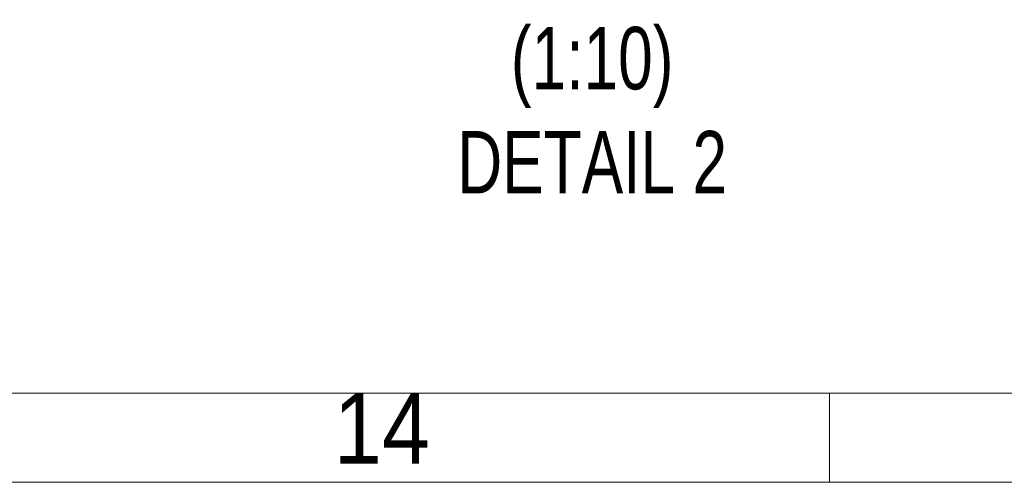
# Model space of a CAD drawing. Header units: millimetres. Extents: x 525 to 29324, y 175 to 20618.
# Tile 10 of 220: x 4554 to 6486, y 175 to 1083. Entities that reach past the tile are written whole.
import ezdxf

# ---------------------------------------------------------------- set-up
doc = ezdxf.new("R2010")
doc.units = ezdxf.units.MM
doc.linetypes.add('SLD-Continua', pattern=[0])
doc.layers.add('COTAS', color=1, linetype='SLD-Continua')
doc.styles.add('SLDTEXTSTYLE3', font='GOTHIC.TTF', dxfattribs={"width": 0.913})
doc.styles.add('SLDTEXTSTYLE6', font='ARIALN.TTF', dxfattribs={"width": 0.87})

msp = doc.modelspace()

# ---------------------------------------------------------------- linework, layer by layer
at = {"color": 7, "linetype": 'SLD-Continua', "lineweight": 18, "ltscale": 35}
for p, q in [((29085, 350), (700, 350)), ((6142.5, 350), (6142.5, 175)), ((29260, 175), (525, 175))]:
    msp.add_line(p, q, dxfattribs=at)

# ---------------------------------------------------------------- texts
at = {"color": 7, "linetype": 'Continuous', "lineweight": 0, "ltscale": 35, "insert": (5264.7, 350.5), "char_height": 138.91, "attachment_point": 2, "style": 'SLDTEXTSTYLE3'}
msp.add_mtext('14', dxfattribs=at)
at = {"layer": 'COTAS', "ltscale": 35, "insert": (5677.1, 1068.4), "char_height": 122.5, "attachment_point": 2, "style": 'SLDTEXTSTYLE6'}
msp.add_mtext('(1:10)^JDETAIL 2', dxfattribs=at)

doc.saveas('drawing.dxf')
